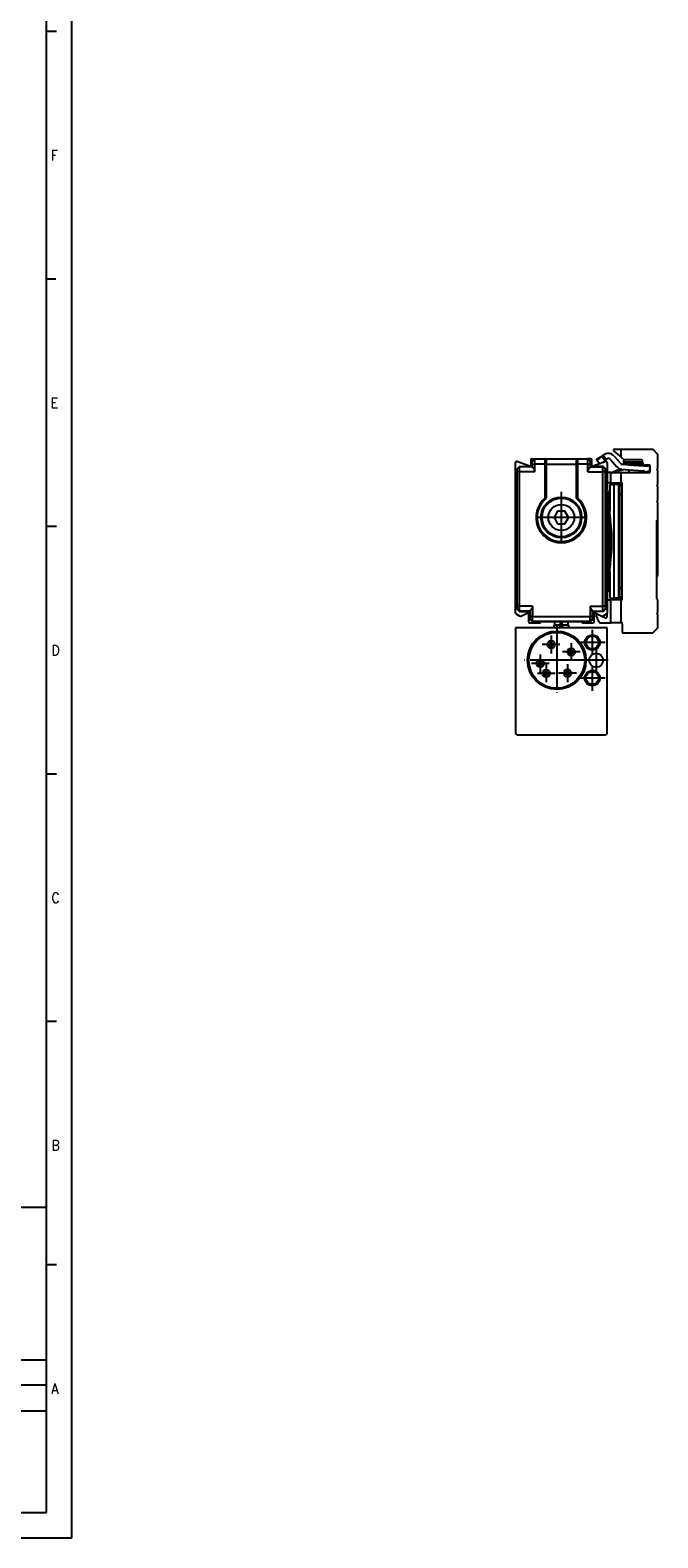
# Model space of a CAD drawing. Header units: millimetres. Extents: x -746 to 1206, y -530 to 959.
# Tile 17 of 46: x 86 to 210, y -92 to 204. Entities that reach past the tile are written whole.
import ezdxf

# ---------------------------------------------------------------- set-up
doc = ezdxf.new("R2010")
doc.units = ezdxf.units.MM
doc.linetypes.add('DOT_CENTER', pattern=[14, 12, -1, 0, -1])
doc.layers.add('1', color=7, linetype='Continuous')
doc.styles.add('CONVERTER_12', font='txt.shx', dxfattribs={"width": 0.9})

# ---------------------------------------------------------------- blocks, each defined once
blk = doc.blocks.new('REGLA_SV2-820-T__38', base_point=(181.75, 87.75))
at = {"color": 7, "linetype": 'Continuous'}
for p, q in [((181.75, 89.65), (181.75, 119.26)), ((184.48, 118.55), (182.02, 119.45)), ((184.75, 119.75), (184.75, 118.74)), ((184.95, 119.95), (185.5, 119.95)), ((185.5, 119.95), (185, 119.45)), ((185, 118.45), (185, 119.45)), ((185.5, 119.95), (187.57, 119.95)), ((187.57, 119.95), (193.93, 119.95)), ((187.75, 118.95), (187.75, 112.23)), ((193.75, 112.23), (193.75, 118.95)), ((193.93, 119.95), (196, 119.95)), ((196, 119.95), (196.5, 119.45)), ((196.55, 119.95), (196, 119.95)), ((196.5, 118.45), (196.5, 119.45)), ((196.75, 118.74), (196.75, 119.75)), ((199.48, 119.45), (197.02, 118.55)), ((199.75, 119.26), (199.75, 117.05)), ((182.5, 118.45), (182, 117.95)), ((182, 90.45), (182, 117.95)), ((182.5, 118.45), (185, 118.45)), ((185, 118.45), (185.04, 118.42)), ((196.5, 118.45), (196.46, 118.42)), ((199, 118.45), (196.5, 118.45)), ((199.5, 117.95), (199, 118.45)), ((199.5, 90.45), (199.5, 117.95)), ((199.75, 117.05), (199.75, 115.45)), ((199.75, 115.45), (199.75, 113.75)), ((199.75, 113.35), (199.75, 92.05)), ((190.03, 109.7), (189.31, 108.45)), ((191.47, 109.7), (190.03, 109.7)), ((192.19, 108.45), (191.47, 109.7)), ((189.31, 108.45), (190.03, 107.2)), ((190.03, 107.2), (191.47, 107.2)), ((191.47, 107.2), (192.19, 108.45)), ((199.75, 92.05), (199.75, 89.65)), ((181.85, 89.48), (182.57, 89.06)), ((182, 90.45), (182.5, 89.95)), ((182.5, 89.95), (184.55, 89.95)), ((182.75, 89.05), (184.01, 89.64)), ((184.29, 89.46), (184.29, 87.95)), ((184.55, 89.95), (184.59, 89.99)), ((184.55, 88.45), (184.55, 89.95)), ((196.95, 89.95), (196.91, 89.99)), ((196.95, 88.45), (196.95, 89.95)), ((199, 89.95), (196.95, 89.95)), ((197.21, 87.95), (197.21, 89.46)), ((197.49, 89.64), (197.9, 89.44)), ((197.9, 89.44), (198.75, 89.05)), ((198.93, 89.06), (199.65, 89.48)), ((199, 89.95), (199.5, 90.45)), ((184.49, 87.75), (186.52, 87.75)), ((184.55, 88.45), (185.05, 87.95)), ((186.72, 87.95), (185.05, 87.95)), ((194.78, 87.95), (186.72, 87.95)), ((196.45, 87.95), (194.78, 87.95)), ((194.98, 87.75), (197.01, 87.75)), ((196.95, 88.45), (196.45, 87.95))]:
    blk.add_line(p, q, dxfattribs=at)
at = {"color": 3, "linetype": 'Continuous'}
for p, q in [((185.54, 119.92), (185.04, 119.42)), ((185.04, 118.92), (185.55, 118.92)), ((187.54, 119.92), (185.54, 119.92)), ((187.53, 118.92), (185.55, 118.92)), ((187.53, 118.92), (187.53, 112.24)), ((187.54, 119.92), (187.57, 119.95)), ((187.73, 118.92), (187.73, 112.24)), ((187.74, 119.72), (187.76, 119.73)), ((187.75, 118.95), (193.75, 118.95)), ((193.74, 119.73), (193.76, 119.72)), ((193.77, 112.24), (193.77, 118.92)), ((193.93, 119.95), (193.96, 119.92)), ((195.96, 119.92), (193.96, 119.92)), ((193.97, 112.24), (193.97, 118.92)), ((195.95, 118.92), (193.97, 118.92)), ((195.95, 118.92), (196.46, 118.92)), ((196.46, 119.42), (195.96, 119.92)), ((182.54, 118.42), (182.04, 117.92)), ((182.55, 117.42), (182.04, 117.42)), ((185.04, 118.42), (182.54, 118.42)), ((185.55, 117.42), (182.55, 117.42)), ((195.95, 117.42), (198.95, 117.42)), ((196.46, 118.42), (198.96, 118.42)), ((199.46, 117.42), (198.95, 117.42)), ((199.46, 117.92), (198.96, 118.42)), ((187.68, 112.17), (187.62, 112.13)), ((187.66, 112.09), (187.71, 112.16)), ((187.68, 112.17), (187.67, 112.24)), ((187.71, 112.16), (187.73, 112.24)), ((193.77, 112.24), (193.79, 112.16)), ((193.79, 112.16), (193.84, 112.09)), ((193.82, 112.17), (193.83, 112.24)), ((193.82, 112.17), (193.88, 112.13)), ((182.55, 90.99), (182.04, 90.99)), ((182.54, 89.99), (182.04, 90.49)), ((184.59, 89.99), (182.54, 89.99)), ((185.1, 90.99), (182.55, 90.99)), ((185.1, 88.99), (184.59, 88.99)), ((185.1, 88.99), (196.4, 88.99)), ((196.4, 90.99), (198.95, 90.99)), ((196.91, 88.99), (196.4, 88.99)), ((196.91, 89.99), (198.96, 89.99)), ((199.46, 90.99), (198.95, 90.99)), ((198.96, 89.99), (199.46, 90.49)), ((184.59, 88.49), (185.09, 87.99)), ((185.09, 87.99), (196.41, 87.99)), ((196.41, 87.99), (196.91, 88.49))]:
    blk.add_line(p, q, dxfattribs=at)
at = {"color": 7, "linetype": 'Continuous'}
for radius in [4, 3.8, 2.55]:
    blk.add_circle((190.75, 108.45), radius, dxfattribs=at)
for centre, radius, start, end in [((181.95, 119.26), 0.2, 70, 180), ((184.55, 118.74), 0.2, 250, 0), ((184.95, 119.75), 0.2, 90, 180), ((187.55, 119.74), 0.202, 357.5161, 86.5244), ((193.95, 119.74), 0.202, 93.4756, 182.4839), ((196.55, 119.75), 0.2, 360, 90), ((196.95, 118.74), 0.2, 180, 290), ((199.55, 119.26), 0.2, 0, 110), ((184.55, 117.41), 0.998, 0.2188, 60.6459), ((196.95, 117.41), 0.998, 119.3541, 179.7812), ((199.75, 113.55), 0.2, 90, 270), ((190.75, 108.45), 4.77, 130.3777, 49.5869), ((190.75, 108.45), 4.75, 130.2683, 49.6955), ((187.55, 112.24), 0.201, 308.9308, 358.2994), ((193.95, 112.23), 0.203, 180.4317, 229.2929), ((181.95, 89.65), 0.2, 180, 240), ((182.67, 89.24), 0.2, 240, 295), ((184.09, 89.46), 0.2, 360, 115), ((184.1, 90.99), 0.998, 299.3541, 359.7812), ((197.4, 90.99), 0.998, 180.2188, 240.6459), ((197.41, 89.46), 0.2, 65, 180), ((198.83, 89.24), 0.2, 245, 300), ((199.55, 89.65), 0.2, 300, 360), ((184.49, 87.95), 0.2, 180, 270), ((186.52, 87.95), 0.2, 270, 360), ((194.98, 87.95), 0.2, 180, 270), ((197.01, 87.95), 0.2, 270, 360)]:
    blk.add_arc(centre, radius, start, end, dxfattribs=at)
at = {"color": 3, "linetype": 'Continuous'}
for centre, radius, start, end in [((187.54, 119.72), 0.2, 0.0175, 89.9825), ((193.96, 119.72), 0.2, 90.0175, 179.9825), ((190.75, 108.45), 4.97, 130.4063, 49.5937)]:
    blk.add_arc(centre, radius, start, end, dxfattribs=at)
at = {"color": 7, "linetype": 'Continuous'}
for points, knots in [([(185, 119.45), (185, 119.45), (185.01, 119.44), (185.02, 119.43), (185.03, 119.43), (185.03, 119.42), (185.04, 119.42)], [0, 0, 0, 0, 0.00925697, 0.02468526, 0.04034847, 0.04973271, 0.04973271, 0.04973271, 0.04973271]), ([(185.04, 118.92), (185.04, 118.98), (185.04, 119.1), (185.04, 119.24), (185.04, 119.34), (185.04, 119.4), (185.04, 119.42)], [0, 0, 0, 0, 0.1875059, 0.3486005, 0.4340972, 0.4999579, 0.4999579, 0.4999579, 0.4999579]), ([(185.04, 118.42), (185.04, 118.5), (185.04, 118.67), (185.04, 118.83), (185.04, 118.92)], [0, 0, 0, 0, 0.2501851, 0.5002643, 0.5002643, 0.5002643, 0.5002643]), ([(185.5, 119.95), (185.5, 119.95), (185.51, 119.94), (185.52, 119.93), (185.53, 119.93), (185.53, 119.92), (185.54, 119.92)], [0, 0, 0, 0, 0.00925697, 0.02468526, 0.04037778, 0.04979131, 0.04979131, 0.04979131, 0.04979131]), ([(185.55, 118.92), (185.55, 118.96), (185.55, 119.06), (185.55, 119.23), (185.55, 119.41), (185.55, 119.61), (185.54, 119.76), (185.54, 119.85), (185.54, 119.9), (185.54, 119.91), (185.54, 119.92)], [0, 0, 0, 0, 0.140114, 0.277951, 0.507517, 0.705284, 0.858762, 0.958853, 0.989249, 1.000271, 1.000271, 1.000271, 1.000271]), ([(187.76, 119.73), (187.75, 119.62), (187.75, 119.36), (187.75, 119.09), (187.75, 118.95)], [0, 0, 0, 0, 0.3500706, 0.7895078, 0.7895078, 0.7895078, 0.7895078]), ([(193.75, 118.95), (193.75, 119.09), (193.75, 119.36), (193.75, 119.62), (193.74, 119.73)], [0, 0, 0, 0, 0.4394373, 0.7895078, 0.7895078, 0.7895078, 0.7895078]), ([(195.95, 118.92), (195.95, 118.96), (195.95, 119.06), (195.95, 119.23), (195.95, 119.41), (195.95, 119.59), (195.95, 119.72), (195.96, 119.81), (195.96, 119.87), (195.96, 119.9), (195.96, 119.91), (195.96, 119.92)], [0, 0, 0, 0, 0.1401138, 0.2779513, 0.5075168, 0.7052841, 0.8132446, 0.8983475, 0.9588548, 0.9884057, 0.9985498, 0.9985498, 0.9985498, 0.9985498]), ([(196, 119.95), (196, 119.95), (195.99, 119.94), (195.98, 119.93), (195.97, 119.92), (195.97, 119.92), (195.96, 119.92)], [0, 0, 0, 0, 0.00925697, 0.02468526, 0.04148451, 0.05200478, 0.05200478, 0.05200478, 0.05200478]), ([(196.5, 119.45), (196.5, 119.45), (196.49, 119.44), (196.48, 119.43), (196.47, 119.43), (196.47, 119.42), (196.46, 119.42)], [0, 0, 0, 0, 0.00925697, 0.02468526, 0.04034847, 0.04973271, 0.04973271, 0.04973271, 0.04973271]), ([(196.46, 118.92), (196.46, 118.98), (196.46, 119.1), (196.46, 119.24), (196.46, 119.34), (196.46, 119.4), (196.46, 119.42)], [0, 0, 0, 0, 0.1875059, 0.3486005, 0.4340972, 0.4999579, 0.4999579, 0.4999579, 0.4999579]), ([(196.46, 118.42), (196.46, 118.5), (196.46, 118.67), (196.46, 118.83), (196.46, 118.92)], [0, 0, 0, 0, 0.2501851, 0.5002643, 0.5002643, 0.5002643, 0.5002643]), ([(182, 117.95), (182, 117.95), (182.01, 117.94), (182.02, 117.93), (182.03, 117.93), (182.03, 117.92), (182.04, 117.92)], [0, 0, 0, 0, 0.00925697, 0.02468526, 0.04034847, 0.04973271, 0.04973271, 0.04973271, 0.04973271]), ([(182.04, 117.42), (182.04, 117.48), (182.04, 117.6), (182.04, 117.74), (182.04, 117.84), (182.04, 117.9), (182.04, 117.92)], [0, 0, 0, 0, 0.1875292, 0.3485991, 0.4340958, 0.4999565, 0.4999565, 0.4999565, 0.4999565]), ([(182.04, 90.99), (182.04, 93.19), (182.04, 97.6), (182.04, 104.2), (182.04, 110.81), (182.04, 115.21), (182.04, 117.42)], [0, 0, 0, 0, 6.607471, 13.21494, 19.822409, 26.42988, 26.42988, 26.42988, 26.42988]), ([(182.5, 118.45), (182.5, 118.45), (182.51, 118.44), (182.52, 118.43), (182.53, 118.43), (182.53, 118.42), (182.54, 118.42)], [0, 0, 0, 0, 0.00925697, 0.02468526, 0.04037778, 0.04979131, 0.04979131, 0.04979131, 0.04979131]), ([(182.55, 117.42), (182.55, 117.46), (182.55, 117.56), (182.55, 117.73), (182.55, 117.91), (182.55, 118.11), (182.54, 118.26), (182.54, 118.35), (182.54, 118.4), (182.54, 118.41), (182.54, 118.42)], [0, 0, 0, 0, 0.140114, 0.277951, 0.507517, 0.705284, 0.858762, 0.958853, 0.989249, 1.000271, 1.000271, 1.000271, 1.000271]), ([(185.04, 118.28), (185.04, 118.31), (185.04, 118.35), (185.04, 118.4), (185.04, 118.42)], [0, 0, 0, 0, 0.0759611, 0.1341602, 0.1341602, 0.1341602, 0.1341602]), ([(196.46, 118.28), (196.46, 118.31), (196.46, 118.35), (196.46, 118.4), (196.46, 118.42)], [0, 0, 0, 0, 0.0669414, 0.1342792, 0.1342792, 0.1342792, 0.1342792]), ([(198.95, 117.42), (198.95, 117.46), (198.95, 117.56), (198.95, 117.73), (198.95, 117.91), (198.95, 118.11), (198.96, 118.26), (198.96, 118.35), (198.96, 118.4), (198.96, 118.41), (198.96, 118.42)], [0, 0, 0, 0, 0.140114, 0.277951, 0.507517, 0.705284, 0.858762, 0.958853, 0.989249, 1.000271, 1.000271, 1.000271, 1.000271]), ([(198.96, 118.42), (198.97, 118.42), (198.97, 118.43), (198.98, 118.43), (198.99, 118.44), (199, 118.45), (199, 118.45)], [0, 0, 0, 0, 0.00941354, 0.02510606, 0.04053434, 0.04979131, 0.04979131, 0.04979131, 0.04979131]), ([(199.46, 117.92), (199.47, 117.92), (199.47, 117.93), (199.48, 117.93), (199.49, 117.94), (199.5, 117.95), (199.5, 117.95)], [0, 0, 0, 0, 0.00938424, 0.02504745, 0.04047574, 0.04973271, 0.04973271, 0.04973271, 0.04973271]), ([(199.46, 117.42), (199.46, 117.48), (199.46, 117.6), (199.46, 117.74), (199.46, 117.84), (199.46, 117.9), (199.46, 117.92)], [0, 0, 0, 0, 0.1875292, 0.3485991, 0.4340958, 0.4999565, 0.4999565, 0.4999565, 0.4999565]), ([(199.46, 90.99), (199.46, 93.19), (199.46, 97.6), (199.46, 104.2), (199.46, 110.81), (199.46, 115.21), (199.46, 117.42)], [0, 0, 0, 0, 6.607471, 13.21494, 19.822409, 26.42988, 26.42988, 26.42988, 26.42988]), ([(182, 90.45), (182, 90.45), (182.01, 90.46), (182.02, 90.47), (182.03, 90.48), (182.03, 90.49), (182.04, 90.49)], [0, 0, 0, 0, 0.00925697, 0.02468526, 0.04034847, 0.0497327, 0.0497327, 0.0497327, 0.0497327]), ([(182.04, 90.49), (182.04, 90.51), (182.04, 90.56), (182.04, 90.66), (182.04, 90.81), (182.04, 90.93), (182.04, 90.99)], [0, 0, 0, 0, 0.0658608, 0.1513568, 0.3124262, 0.4999565, 0.4999565, 0.4999565, 0.4999565]), ([(182.5, 89.95), (182.5, 89.95), (182.51, 89.96), (182.52, 89.97), (182.53, 89.98), (182.53, 89.99), (182.54, 89.99)], [0, 0, 0, 0, 0.00925697, 0.02468526, 0.04037778, 0.04979131, 0.04979131, 0.04979131, 0.04979131]), ([(182.54, 89.99), (182.54, 89.99), (182.54, 90), (182.54, 90.05), (182.54, 90.15), (182.55, 90.3), (182.55, 90.49), (182.55, 90.68), (182.55, 90.85), (182.55, 90.94), (182.55, 90.99)], [0, 0, 0, 0, 0.011021, 0.041418, 0.141509, 0.294986, 0.492754, 0.722319, 0.860157, 1.000271, 1.000271, 1.000271, 1.000271]), ([(184.59, 89.99), (184.59, 90.01), (184.59, 90.05), (184.59, 90.1), (184.59, 90.12)], [0, 0, 0, 0, 0.058199, 0.1341602, 0.1341602, 0.1341602, 0.1341602]), ([(184.59, 89.99), (184.59, 89.82), (184.59, 89.49), (184.59, 89.15), (184.59, 88.99)], [0, 0, 0, 0, 0.500188, 1.000209, 1.000209, 1.000209, 1.000209]), ([(184.59, 88.49), (184.59, 88.51), (184.59, 88.56), (184.59, 88.66), (184.59, 88.81), (184.59, 88.93), (184.59, 88.99)], [0, 0, 0, 0, 0.0658582, 0.1513568, 0.312444, 0.4999575, 0.4999575, 0.4999575, 0.4999575]), ([(185.09, 87.99), (185.09, 87.99), (185.09, 88), (185.09, 88.05), (185.09, 88.15), (185.1, 88.3), (185.1, 88.49), (185.1, 88.68), (185.1, 88.85), (185.1, 88.94), (185.1, 88.99)], [0, 0, 0, 0, 0.011021, 0.041418, 0.141509, 0.294986, 0.492754, 0.722319, 0.860157, 1.000271, 1.000271, 1.000271, 1.000271]), ([(196.41, 87.99), (196.41, 87.99), (196.41, 88), (196.41, 88.05), (196.41, 88.15), (196.4, 88.3), (196.4, 88.49), (196.4, 88.68), (196.4, 88.85), (196.4, 88.94), (196.4, 88.99)], [0, 0, 0, 0, 0.011021, 0.041418, 0.141509, 0.294986, 0.492754, 0.722319, 0.860157, 1.000271, 1.000271, 1.000271, 1.000271]), ([(196.91, 89.99), (196.91, 89.99), (196.91, 90), (196.91, 90.03), (196.91, 90.07), (196.91, 90.1), (196.91, 90.12)], [0, 0, 0, 0, 0.0116497, 0.0365497, 0.0834427, 0.1342741, 0.1342741, 0.1342741, 0.1342741]), ([(196.91, 89.99), (196.91, 89.82), (196.91, 89.49), (196.91, 89.15), (196.91, 88.99)], [0, 0, 0, 0, 0.500143, 1.000159, 1.000159, 1.000159, 1.000159]), ([(196.91, 88.49), (196.91, 88.51), (196.91, 88.56), (196.91, 88.66), (196.91, 88.81), (196.91, 88.93), (196.91, 88.99)], [0, 0, 0, 0, 0.0658582, 0.1513568, 0.3124441, 0.4999575, 0.4999575, 0.4999575, 0.4999575]), ([(198.96, 89.99), (198.96, 89.99), (198.96, 90), (198.96, 90.05), (198.96, 90.15), (198.95, 90.3), (198.95, 90.49), (198.95, 90.68), (198.95, 90.85), (198.95, 90.94), (198.95, 90.99)], [0, 0, 0, 0, 0.011021, 0.041418, 0.141509, 0.294986, 0.492754, 0.722319, 0.860157, 1.000271, 1.000271, 1.000271, 1.000271]), ([(198.96, 89.99), (198.97, 89.99), (198.97, 89.98), (198.98, 89.97), (198.99, 89.96), (199, 89.95), (199, 89.95)], [0, 0, 0, 0, 0.00941354, 0.02510606, 0.04053434, 0.04979131, 0.04979131, 0.04979131, 0.04979131]), ([(199.46, 90.49), (199.46, 90.51), (199.46, 90.56), (199.46, 90.66), (199.46, 90.81), (199.46, 90.93), (199.46, 90.99)], [0, 0, 0, 0, 0.0658608, 0.1513568, 0.3124262, 0.4999565, 0.4999565, 0.4999565, 0.4999565]), ([(199.46, 90.49), (199.47, 90.49), (199.47, 90.48), (199.48, 90.47), (199.49, 90.46), (199.5, 90.46), (199.5, 90.45)], [0, 0, 0, 0, 0.00938423, 0.02504745, 0.03430442, 0.0497327, 0.0497327, 0.0497327, 0.0497327]), ([(184.55, 88.45), (184.55, 88.45), (184.56, 88.46), (184.57, 88.47), (184.58, 88.48), (184.58, 88.49), (184.59, 88.49)], [0, 0, 0, 0, 0.00925697, 0.02468526, 0.04034851, 0.04973277, 0.04973277, 0.04973277, 0.04973277]), ([(185.05, 87.95), (185.05, 87.95), (185.06, 87.96), (185.07, 87.97), (185.08, 87.98), (185.08, 87.99), (185.09, 87.99)], [0, 0, 0, 0, 0.00925697, 0.02468526, 0.04037778, 0.04979131, 0.04979131, 0.04979131, 0.04979131]), ([(196.45, 87.95), (196.45, 87.95), (196.44, 87.96), (196.43, 87.97), (196.42, 87.98), (196.42, 87.99), (196.41, 87.99)], [0, 0, 0, 0, 0.00925697, 0.02468526, 0.04037778, 0.04979131, 0.04979131, 0.04979131, 0.04979131]), ([(196.95, 88.45), (196.95, 88.45), (196.94, 88.46), (196.93, 88.47), (196.92, 88.48), (196.92, 88.49), (196.91, 88.49)], [0, 0, 0, 0, 0.00925697, 0.02468526, 0.04034851, 0.04973277, 0.04973277, 0.04973277, 0.04973277])]:
    blk.add_open_spline(points, degree=3, knots=knots, dxfattribs=at)
for points in [[(185.55, 117.42), (185.55, 117.54), (185.55, 117.79), (185.55, 118.17), (185.55, 118.54), (185.55, 118.79), (185.55, 118.92)], [(195.95, 117.42), (195.95, 117.54), (195.95, 117.79), (195.95, 118.17), (195.95, 118.54), (195.95, 118.79), (195.95, 118.92)], [(182.55, 90.99), (182.55, 93.19), (182.55, 97.6), (182.55, 104.2), (182.55, 110.81), (182.55, 115.21), (182.55, 117.42)], [(198.95, 90.99), (198.95, 93.19), (198.95, 97.6), (198.95, 104.2), (198.95, 110.81), (198.95, 115.21), (198.95, 117.42)], [(185.1, 90.99), (185.1, 90.82), (185.1, 90.49), (185.1, 89.99), (185.1, 89.49), (185.1, 89.15), (185.1, 88.99)], [(196.4, 90.99), (196.4, 90.82), (196.4, 90.49), (196.4, 89.99), (196.4, 89.49), (196.4, 89.15), (196.4, 88.99)]]:
    blk.add_open_spline(points, degree=3, dxfattribs=at)
at = {"color": 3, "linetype": 'Continuous'}
for points, knots in [([(187.54, 119.92), (187.54, 119.91), (187.54, 119.88), (187.53, 119.81), (187.53, 119.73), (187.53, 119.59), (187.53, 119.45), (187.53, 119.28), (187.53, 119.11), (187.53, 118.98), (187.53, 118.92)], [0, 0, 0, 0, 0.035414, 0.081239, 0.193534, 0.298888, 0.478469, 0.62194, 0.807398, 1.000099, 1.000099, 1.000099, 1.000099]), ([(187.53, 118.92), (187.54, 118.92), (187.56, 118.92), (187.6, 118.92), (187.63, 118.92), (187.66, 118.92), (187.69, 118.92), (187.71, 118.92), (187.72, 118.92), (187.72, 118.92), (187.73, 118.92)], [0, 0, 0, 0, 0.0360536, 0.0729059, 0.1084002, 0.1401819, 0.1661518, 0.1849376, 0.1980905, 0.1999695, 0.1999695, 0.1999695, 0.1999695]), ([(187.74, 119.72), (187.74, 119.66), (187.73, 119.58), (187.73, 119.47), (187.73, 119.36), (187.73, 119.23), (187.73, 119.08), (187.73, 118.98), (187.73, 118.92)], [0, 0, 0, 0, 0.1588236, 0.2391213, 0.3369404, 0.4975698, 0.6191083, 0.8000977, 0.8000977, 0.8000977, 0.8000977]), ([(193.77, 118.92), (193.77, 118.98), (193.77, 119.08), (193.77, 119.22), (193.77, 119.34), (193.77, 119.46), (193.77, 119.58), (193.76, 119.66), (193.76, 119.72)], [0, 0, 0, 0, 0.1809894, 0.3025279, 0.4173092, 0.5609763, 0.641274, 0.8000976, 0.8000976, 0.8000976, 0.8000976]), ([(193.97, 118.92), (193.96, 118.92), (193.94, 118.92), (193.9, 118.92), (193.87, 118.92), (193.84, 118.92), (193.81, 118.92), (193.79, 118.92), (193.78, 118.92), (193.78, 118.92), (193.77, 118.92)], [0, 0, 0, 0, 0.0360536, 0.0729059, 0.1084002, 0.1401819, 0.1661518, 0.1849376, 0.1981172, 0.2, 0.2, 0.2, 0.2]), ([(193.97, 118.92), (193.97, 118.97), (193.97, 119.07), (193.97, 119.19), (193.97, 119.31), (193.97, 119.43), (193.97, 119.53), (193.97, 119.63), (193.97, 119.73), (193.97, 119.81), (193.96, 119.88), (193.96, 119.91), (193.96, 119.92)], [0, 0, 0, 0, 0.158339, 0.285895, 0.378159, 0.52087, 0.628295, 0.701212, 0.806565, 0.91886, 0.964686, 1.000099, 1.000099, 1.000099, 1.000099]), ([(187.53, 112.24), (187.53, 112.23), (187.55, 112.21), (187.57, 112.18), (187.6, 112.16), (187.61, 112.14), (187.62, 112.13)], [0, 0, 0, 0, 0.0386541, 0.0757296, 0.1098649, 0.1401818, 0.1401818, 0.1401818, 0.1401818]), ([(187.67, 112.24), (187.66, 112.24), (187.63, 112.24), (187.6, 112.24), (187.56, 112.24), (187.54, 112.24), (187.53, 112.24)], [0, 0, 0, 0, 0.0303564, 0.0644522, 0.1015528, 0.1401818, 0.1401818, 0.1401818, 0.1401818]), ([(187.62, 112.13), (187.62, 112.13), (187.63, 112.12), (187.64, 112.1), (187.65, 112.1), (187.65, 112.09), (187.66, 112.09)], [0, 0, 0, 0, 0.02357177, 0.03329785, 0.05650311, 0.05981815, 0.05981815, 0.05981815, 0.05981815]), ([(187.66, 112.09), (187.66, 112.09), (187.66, 112.09), (187.67, 112.08), (187.67, 112.08), (187.67, 112.08), (187.68, 112.08)], [0, 0, 0, 0, 0.00556961, 0.01113922, 0.0209123, 0.02230845, 0.02230845, 0.02230845, 0.02230845]), ([(187.73, 112.24), (187.72, 112.24), (187.72, 112.24), (187.71, 112.24), (187.69, 112.24), (187.67, 112.24), (187.67, 112.24)], [0, 0, 0, 0, 0.0020264, 0.0162112, 0.03498098, 0.05978769, 0.05978769, 0.05978769, 0.05978769]), ([(187.68, 112.17), (187.68, 112.17), (187.69, 112.16), (187.7, 112.16), (187.71, 112.16)], [0, 0, 0, 0, 0.01017344, 0.03230279, 0.03230279, 0.03230279, 0.03230279]), ([(187.73, 112.24), (187.73, 112.24), (187.73, 112.24), (187.74, 112.24), (187.74, 112.23), (187.75, 112.23), (187.75, 112.23)], [0, 0, 0, 0, 0.0056227, 0.01124541, 0.01911932, 0.02699324, 0.02699324, 0.02699324, 0.02699324]), ([(193.75, 112.23), (193.75, 112.23), (193.76, 112.23), (193.76, 112.23), (193.77, 112.24), (193.77, 112.24), (193.77, 112.24)], [0, 0, 0, 0, 0.00562448, 0.01124896, 0.01910728, 0.0269656, 0.0269656, 0.0269656, 0.0269656]), ([(193.83, 112.24), (193.83, 112.24), (193.81, 112.24), (193.79, 112.24), (193.78, 112.24), (193.78, 112.24), (193.77, 112.24)], [0, 0, 0, 0, 0.02470934, 0.04357649, 0.05778794, 0.05981815, 0.05981815, 0.05981815, 0.05981815]), ([(193.82, 112.17), (193.82, 112.17), (193.81, 112.16), (193.8, 112.16), (193.79, 112.16)], [0, 0, 0, 0, 0.01017344, 0.03230279, 0.03230279, 0.03230279, 0.03230279]), ([(193.82, 112.08), (193.82, 112.08), (193.83, 112.08), (193.83, 112.08), (193.84, 112.08), (193.84, 112.09), (193.84, 112.09)], [0, 0, 0, 0, 0.00558507, 0.01117013, 0.0209421, 0.02233809, 0.02233809, 0.02233809, 0.02233809]), ([(193.97, 112.24), (193.96, 112.24), (193.94, 112.24), (193.9, 112.24), (193.87, 112.24), (193.84, 112.24), (193.83, 112.24)], [0, 0, 0, 0, 0.0386847, 0.0757296, 0.1099616, 0.1401818, 0.1401818, 0.1401818, 0.1401818]), ([(193.84, 112.09), (193.84, 112.09), (193.85, 112.09), (193.86, 112.1), (193.87, 112.12), (193.88, 112.13), (193.88, 112.13)], [0, 0, 0, 0, 0.00254688, 0.02037504, 0.03527688, 0.06395152, 0.06395152, 0.06395152, 0.06395152]), ([(193.88, 112.13), (193.89, 112.14), (193.9, 112.16), (193.93, 112.18), (193.95, 112.21), (193.97, 112.23), (193.97, 112.24)], [0, 0, 0, 0, 0.0302946, 0.0644522, 0.1015508, 0.1401818, 0.1401818, 0.1401818, 0.1401818])]:
    blk.add_open_spline(points, degree=3, knots=knots, dxfattribs=at)
at = {"layer": '1', "color": 2, "linetype": 'DOT_CENTER'}
for p, q in [((190.75, 113.45), (190.75, 103.45)), ((195.75, 108.45), (185.75, 108.45))]:
    blk.add_line(p, q, dxfattribs=at)
blk = doc.blocks.new('SOPORTE_SV2-T__39', base_point=(197.61, 85.75))
at = {"color": 7, "linetype": 'Continuous'}
for p, q in [((201.2, 121.85), (202.5, 121.85)), ((202.5, 121.85), (208.67, 121.85)), ((202.5, 120.3), (202.5, 121.85)), ((209.69, 120.91), (208.81, 121.79)), ((197.69, 119.81), (197.76, 119.9)), ((197.82, 119.63), (197.69, 119.81)), ((197.76, 119.9), (198.97, 120.63)), ((197.82, 119.63), (198.71, 120.42)), ((197.82, 119.63), (198.14, 119.28)), ((198.14, 119.28), (198.33, 119.07)), ((198.14, 119.28), (198.28, 119.04)), ((198.28, 119.04), (198.33, 119.07)), ((198.33, 119.07), (198.35, 119.04)), ((198.71, 120.42), (199.1, 119.99)), ((198.82, 119.21), (199.37, 119.69)), ((198.97, 120.63), (199.26, 120.8)), ((198.97, 120.63), (199.28, 120.12)), ((199.1, 119.99), (199.37, 119.69)), ((199.28, 120.12), (199.49, 119.78)), ((199.37, 119.69), (199.49, 119.78)), ((199.49, 119.78), (199.78, 119.95)), ((200.41, 119.85), (201.67, 118.41)), ((201.07, 121.49), (202.5, 120.3)), ((201.16, 120.51), (202.43, 119.07)), ((202.5, 120.3), (203.1, 119.79)), ((202.77, 118.9), (204.02, 118.81)), ((203, 119.88), (203, 119.3)), ((203.87, 119.3), (203, 119.3)), ((203, 119.15), (203, 118.95)), ((204.02, 119.15), (203, 119.15)), ((204.02, 118.95), (203, 118.95)), ((206.55, 119.75), (203.23, 119.75)), ((206.75, 119.3), (203.87, 119.3)), ((206.76, 119.15), (204.02, 119.15)), ((206.85, 118.95), (204.02, 118.95)), ((204.02, 118.95), (204.02, 118.81)), ((204.02, 118.81), (207.97, 118.55)), ((206.75, 119.3), (206.75, 119.55)), ((206.75, 119.25), (206.75, 119.3)), ((207.97, 118.75), (207.25, 118.75)), ((208.05, 118.75), (207.97, 118.75)), ((207.97, 118.75), (207.97, 118.55)), ((209.75, 118.05), (209.75, 120.76)), ((199.75, 117.05), (199.75, 115.45)), ((200.5, 117.25), (199.95, 117.25)), ((200.5, 115.25), (200.5, 117.25)), ((200.5, 117.25), (200.76, 117.25)), ((201.4, 117.53), (200.75, 117.26)), ((200.75, 117.26), (200.76, 117.25)), ((200.76, 117.25), (201.24, 117.25)), ((201.24, 117.25), (201.48, 117.35)), ((201.24, 117.25), (202.5, 117.25)), ((201.4, 117.53), (201.45, 117.42)), ((201.68, 117.64), (201.75, 117.45)), ((202.5, 115.25), (202.5, 117.25)), ((202.5, 117.25), (208.05, 117.25)), ((203.3, 117.86), (204.02, 117.81)), ((204.02, 117.81), (206.84, 117.62)), ((204.02, 117.81), (204.02, 117.25)), ((206.95, 117.59), (207.97, 117.27)), ((207.7, 117.57), (207.73, 117.56)), ((207.73, 117.56), (207.97, 117.48)), ((207.73, 117.56), (207.97, 117.55)), ((207.97, 118.55), (208.25, 118.53)), ((207.97, 117.55), (208.18, 117.54)), ((207.97, 117.55), (207.97, 117.48)), ((207.97, 117.48), (208.11, 117.44)), ((207.97, 117.27), (208.05, 117.25)), ((207.97, 117.27), (207.97, 117.25)), ((208.11, 117.44), (208.05, 117.25)), ((208.18, 117.54), (208.25, 118.53)), ((208.25, 118.53), (208.25, 118.55)), ((208.25, 117.45), (208.25, 118.53)), ((209.55, 117.85), (209.75, 118.05)), ((209.75, 117.65), (209.55, 117.85)), ((209.75, 114.9), (209.75, 117.65)), ((200.5, 115.25), (199.95, 115.25)), ((200.05, 113.5), (200.28, 113.72)), ((200.05, 113.5), (200.05, 94)), ((200.28, 114.95), (200.28, 109.71)), ((200.28, 114.95), (201.12, 114.95)), ((200.5, 115.25), (202.5, 115.25)), ((201.79, 114.95), (201.12, 114.95)), ((201.79, 114.95), (202.39, 114.95)), ((202.28, 112.95), (202.28, 114.55)), ((202.28, 94.55), (202.28, 112.95)), ((202.47, 114.94), (202.39, 114.95)), ((202.61, 114.91), (202.47, 114.94)), ((202.55, 115.25), (202.5, 115.25)), ((202.75, 114.75), (202.75, 115.05)), ((202.75, 112.95), (202.75, 114.75)), ((202.75, 94.55), (202.75, 112.95)), ((209.55, 114.7), (209.75, 114.9)), ((209.75, 114.5), (209.55, 114.7)), ((209.75, 111.75), (209.75, 114.5)), ((200.3, 109.01), (200.28, 109.71)), ((209.55, 111.55), (209.75, 111.75)), ((209.75, 111.35), (209.55, 111.55)), ((209.75, 108.05), (209.75, 111.35)), ((200.3, 98.48), (200.3, 109.01)), ((209.55, 107.85), (209.75, 108.05)), ((209.55, 92.45), (209.55, 107.85)), ((209.75, 103.75), (209.75, 108.05)), ((209.75, 97.05), (209.75, 103.75)), ((200.28, 97.79), (200.3, 98.48)), ((200.28, 97.79), (200.28, 92.55)), ((199.75, 92.05), (199.75, 89.65)), ((199.95, 92.25), (200.5, 92.25)), ((200.05, 94), (200.28, 93.77)), ((200.28, 92.55), (201.12, 92.55)), ((202.5, 92.25), (200.5, 92.25)), ((200.5, 87.75), (200.5, 92.25)), ((201.79, 92.55), (201.12, 92.55)), ((202.39, 92.55), (201.79, 92.55)), ((202.28, 92.95), (202.28, 94.55)), ((202.47, 92.55), (202.39, 92.55)), ((202.61, 92.59), (202.47, 92.55)), ((202.5, 92.25), (202.55, 92.25)), ((202.5, 87.75), (202.5, 92.25)), ((202.75, 92.75), (202.75, 94.55)), ((202.75, 92.45), (202.75, 92.75)), ((209.75, 92.25), (209.55, 92.45)), ((209.75, 89.75), (209.75, 92.25)), ((198.21, 87.87), (197.63, 89.18)), ((197.9, 89.44), (199.46, 88.68)), ((199.75, 88.86), (199.75, 89.65)), ((209.55, 89.55), (209.75, 89.75)), ((209.75, 89.35), (209.55, 89.55)), ((209.75, 86.83), (209.75, 89.35)), ((198.4, 87.75), (200.5, 87.75)), ((202.5, 87.75), (200.5, 87.75)), ((202.5, 87.75), (202.55, 87.75)), ((202.75, 87.55), (202.75, 85.95)), ((208.81, 85.81), (209.69, 86.69)), ((202.95, 85.75), (208.67, 85.75))]:
    blk.add_line(p, q, dxfattribs=at)
at = {"color": 3, "linetype": 'Continuous'}
for p, q in [((198.71, 120.42), (197.69, 119.81)), ((201.45, 117.42), (201.48, 117.35)), ((201.12, 95.89), (201.12, 114.95)), ((202.05, 92.59), (202.05, 114.91)), ((202.75, 112.95), (202.28, 112.95)), ((201.12, 92.55), (201.12, 95.89)), ((202.75, 94.55), (202.28, 94.55))]:
    blk.add_line(p, q, dxfattribs=at)
at = {"color": 7, "linetype": 'Continuous'}
for centre, radius, start, end in [((201.2, 121.65), 0.2, 90, 230), ((208.67, 121.65), 0.2, 45, 90), ((199.68, 119.46), 1.37, 121.239, 135.2585), ((200.04, 119.52), 1.5, 41.2, 121.2), ((200.04, 119.52), 0.5, 41.2, 121.2), ((202.8, 119.4), 0.5, 221.2, 266.2), ((203.23, 119.95), 0.2, 230, 270), ((203.87, 119.15), 0.15, 0, 90), ((206.55, 119.55), 0.2, 0, 90), ((207.25, 119.25), 0.5, 180, 270), ((208.05, 118.55), 0.2, 0, 90), ((209.55, 120.76), 0.2, 0, 45), ((199.95, 117.05), 0.2, 90, 180), ((204.55, 109.96), 8.2, 110.4858, 112.6), ((204.55, 109.96), 8, 110.4858, 112.6), ((202.8, 119.4), 1.5, 221.2, 260.9046), ((204.55, 109.96), 8.2, 104.023, 110.4858), ((204.55, 109.96), 8, 99.0368, 110.4858), ((204.55, 109.96), 8, 72.6, 73.3632), ((208.05, 117.45), 0.2, 270, 0), ((199.95, 115.45), 0.2, 180, 270), ((201.79, 114.13), 0.814, 71.7702, 89.8629), ((202.55, 115.05), 0.2, 0, 90), ((202.49, 114.66), 0.272, 18.1675, 64.0105), ((209.26, 97.41), 0.613, 298.6588, 323.6818), ((199.95, 92.05), 0.2, 90, 180), ((201.79, 93.36), 0.814, 270.1371, 288.2298), ((202.55, 92.45), 0.2, 270, 0), ((202.49, 92.83), 0.272, 295.9895, 341.8325), ((197.81, 89.26), 0.2, 64, 204), ((198.4, 87.95), 0.2, 204, 270), ((199.55, 88.86), 0.2, 244, 0), ((202.55, 87.55), 0.2, 0, 90), ((209.55, 86.83), 0.2, 315, 360), ((202.95, 85.95), 0.2, 180, 270), ((208.67, 85.95), 0.2, 270, 315)]:
    blk.add_arc(centre, radius, start, end, dxfattribs=at)
for points, knots in [([(202.05, 114.91), (202.08, 114.89), (202.15, 114.86), (202.23, 114.78), (202.27, 114.67), (202.28, 114.59), (202.28, 114.55)], [0, 0, 0, 0, 0.1161331, 0.2225764, 0.3328381, 0.4612568, 0.4612568, 0.4612568, 0.4612568]), ([(200.3, 109.01), (200.33, 108.61), (200.39, 107.77), (200.53, 106.49), (200.63, 105.13), (200.67, 103.75), (200.63, 102.36), (200.53, 101.01), (200.39, 99.73), (200.33, 98.88), (200.3, 98.48)], [0, 0, 0, 0, 1.208211, 2.536279, 3.860959, 5.277763, 6.694567, 8.019247, 9.347315, 10.555519, 10.555519, 10.555519, 10.555519]), ([(202.28, 92.95), (202.28, 92.9), (202.27, 92.82), (202.23, 92.71), (202.15, 92.63), (202.08, 92.6), (202.05, 92.59)], [0, 0, 0, 0, 0.1284187, 0.2386804, 0.3451237, 0.4612568, 0.4612568, 0.4612568, 0.4612568])]:
    blk.add_open_spline(points, degree=3, knots=knots, dxfattribs=at)
blk = doc.blocks.new('CABEZA_ROSCADA_REGLA_SV2-T__40', base_point=(181.75, 65.65))
at = {"color": 7, "linetype": 'Continuous'}
for p, q in [((188.9, 86.75), (181.75, 86.75)), ((181.75, 86.75), (181.75, 65.95)), ((190.12, 86.75), (188.9, 86.75)), ((189.4, 87.95), (189.4, 87.34)), ((189.4, 87.25), (189.4, 87.34)), ((191.38, 86.75), (190.12, 86.75)), ((192.6, 86.75), (191.38, 86.75)), ((192.1, 87.34), (192.1, 87.95)), ((192.1, 87.34), (192.1, 87.25)), ((199.75, 86.75), (192.6, 86.75)), ((199.75, 65.95), (199.75, 86.75)), ((182.05, 65.65), (181.75, 65.95)), ((199.45, 65.65), (182.05, 65.65)), ((199.75, 65.95), (199.45, 65.65))]:
    blk.add_line(p, q, dxfattribs=at)
at = {"color": 3, "linetype": 'Continuous'}
for p, q in [((189.4, 87.34), (190.6, 87.34)), ((190.6, 87.34), (190.6, 87.95)), ((190.9, 87.34), (190.9, 87.95)), ((190.9, 87.34), (192.1, 87.34))]:
    blk.add_line(p, q, dxfattribs=at)
at = {"color": 7, "linetype": 'Continuous'}
for centre, radius in [((189.85, 80.35), 5.75), ((189.85, 80.35), 5.57), ((189.85, 80.35), 5.55), ((189.85, 80.35), 5.5), ((188.73, 83.46), 0.75), ((188.73, 83.46), 0.375), ((188.73, 83.46), 0.235), ((196.85, 83.85), 1.5), ((196.85, 83.85), 1.25), ((186.61, 79.75), 0.75), ((186.61, 79.75), 0.375), ((192.71, 82), 0.75), ((192.71, 82), 0.375), ((192.71, 82), 0.235), ((197.6, 80.35), 1.38), ((186.61, 79.75), 0.235), ((187.78, 77.78), 0.75), ((187.78, 77.78), 0.375), ((187.78, 77.78), 0.235), ((191.97, 77.82), 0.75), ((191.97, 77.82), 0.375), ((191.97, 77.82), 0.235), ((196.85, 76.85), 1.5), ((196.85, 76.85), 1.25)]:
    blk.add_circle(centre, radius, dxfattribs=at)
for centre, start, end in [((188.9, 87.25), 270, 0), ((192.6, 87.25), 180, 270)]:
    blk.add_arc(centre, 0.5, start, end, dxfattribs=at)
at = {"color": 3, "linetype": 'Continuous'}
for points, knots in [([(190.6, 87.34), (190.61, 87.27), (190.62, 87.12), (190.51, 86.92), (190.34, 86.78), (190.19, 86.76), (190.12, 86.75)], [0, 0, 0, 0, 0.2170791, 0.4334071, 0.6482291, 0.8618686, 0.8618686, 0.8618686, 0.8618686]), ([(190.9, 87.34), (190.88, 87.32), (190.84, 87.27), (190.75, 87.26), (190.66, 87.27), (190.62, 87.32), (190.6, 87.34)], [0, 0, 0, 0, 0.0783309, 0.1725323, 0.2667338, 0.3450647, 0.3450647, 0.3450647, 0.3450647]), ([(191.38, 86.75), (191.31, 86.76), (191.16, 86.78), (190.99, 86.92), (190.88, 87.12), (190.89, 87.27), (190.9, 87.34)], [0, 0, 0, 0, 0.2136395, 0.4284615, 0.6447895, 0.8618686, 0.8618686, 0.8618686, 0.8618686])]:
    blk.add_open_spline(points, degree=3, knots=knots, dxfattribs=at)
at = {"layer": '1', "color": 2, "linetype": 'DOT_CENTER'}
for p, q in [((189.85, 87.1), (189.85, 73.6)), ((196.85, 86.35), (196.85, 81.35)), ((190.48, 83.46), (186.98, 83.46)), ((188.73, 85.21), (188.73, 81.71)), ((192.71, 83.75), (192.71, 80.25)), ((199.35, 83.85), (194.35, 83.85)), ((196.6, 80.35), (183.1, 80.35)), ((186.61, 81.5), (186.61, 78)), ((194.46, 82), (190.96, 82)), ((199.97, 80.35), (195.22, 80.35)), ((197.6, 82.73), (197.6, 77.98)), ((188.36, 79.75), (184.86, 79.75)), ((189.53, 77.78), (186.03, 77.78)), ((187.78, 79.53), (187.78, 76.03)), ((193.72, 77.82), (190.22, 77.82)), ((191.97, 79.57), (191.97, 76.07)), ((196.85, 79.35), (196.85, 74.35)), ((199.35, 76.85), (194.35, 76.85))]:
    blk.add_line(p, q, dxfattribs=at)
blk = doc.blocks.new('REGLA_SV2-820-T__41', base_point=(181.75, 65.65))
for name, p in [('SOPORTE_SV2-T__39', (197.61, 85.75)), ('REGLA_SV2-820-T__38', (181.75, 87.75)), ('CABEZA_ROSCADA_REGLA_SV2-T__40', (181.75, 65.65))]:
    blk.add_blockref(name, p)
blk = doc.blocks.new('Right1', base_point=(195.75, 93.75))
blk.add_blockref('REGLA_SV2-820-T__41', (181.75, 65.65))
blk = doc.blocks.new('_A1', base_point=(89.41, -87.22))
at = {"layer": '1', "color": 2, "linetype": 'Continuous'}
for p, q in [((94.41, -92.22), (94.41, 501.78)), ((91.41, 203.98), (89.41, 203.98)), ((91.26, 155.32), (89.26, 155.32)), ((91.41, 106.65), (89.41, 106.65)), ((91.41, 57.98), (89.41, 57.98)), ((91.41, 9.32), (89.41, 9.32)), ((-95.59, -27.22), (89.41, -27.22)), ((91.41, -38.55), (89.41, -38.55)), ((89.41, -62.22), (-95.59, -62.22)), ((-745.59, -92.22), (94.41, -92.22))]:
    blk.add_line(p, q, dxfattribs=at)
at = {"layer": '1', "color": 7, "linetype": 'Continuous'}
for p, q in [((89.41, -87.22), (89.41, 496.78)), ((-95.59, -57.22), (89.41, -57.22)), ((-95.59, -67.22), (89.41, -67.22)), ((-725.59, -87.22), (89.41, -87.22))]:
    blk.add_line(p, q, dxfattribs=at)
at = {"layer": '1', "color": 2, "char_height": 2, "attachment_point": 4, "line_spacing_factor": 1.20048, "style": 'CONVERTER_12'}
for s, insert in [('F', (90.31, 179.65)), ('E', (90.26, 130.98)), ('D', (90.41, 82.32)), ('C', (90.41, 33.65)), ('B', (90.41, -15.02)), ('A', (90.41, -62.88))]:
    blk.add_mtext(s, dxfattribs=dict(at, insert=insert))

msp = doc.modelspace()

# ---------------------------------------------------------------- block references
for name, p in [('_A1', (89.41, -87.22)), ('Right1', (195.75, 93.75))]:
    msp.add_blockref(name, p)

doc.saveas('drawing.dxf')
